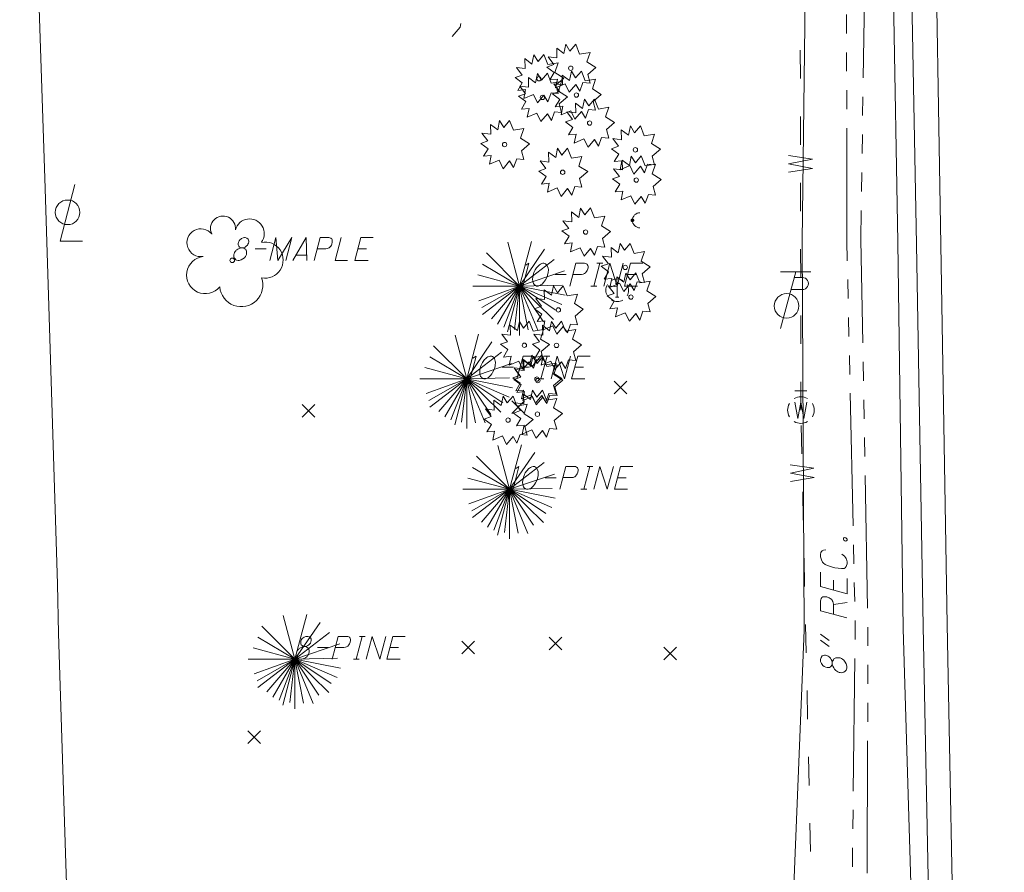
# Model space of a CAD drawing. Extents: x 2286160 to 2289356, y 637815 to 640647.
# Tile 14 of 52: x 2287274 to 2287378, y 638910 to 639000. Entities that reach past the tile are written whole.
import ezdxf

# ---------------------------------------------------------------- set-up
doc = ezdxf.new("R2010")
doc.units = 0
doc.header["$LTSCALE"] = 20
doc.header["$MEASUREMENT"] = 0
for name, pattern in [('DGN Style 1', [38.965558, 0.064835, -38.900723]), ('DGN Style 2', [64.834538, 38.900723, -25.933815]), ('DGN Style 3', [90.768354, 64.834538, -25.933815]), ('DGN Style 5', [45.384177, 19.450361, -25.933815]), ('stream', [1.4, 0.7, -0.1, 0.1, -0.1, 0.1, -0.1, 0.1, -0.1])]:
    doc.linetypes.add(name, pattern=pattern)
for name, color, linetype, lineweight, true_color in [('DR_X_Ditch', 7, 'stream', 0, 0x40e0d0), ('SV_X_Top_of_Bank', 7, 'DGN Style 2', 0, 0x548754), ('UT_X_Water', 7, 'Continuous', 0, 0x40e0d0), ('UT_X_Water_Cells', 7, 'Continuous', 0, 0x40e0d0)]:
    doc.layers.add(name, color=color, linetype=linetype, lineweight=lineweight, true_color=true_color)
for name, color, linetype, lineweight in [('LT_X_Poles', 2, 'Continuous', 0), ('PM_X_Edge_Line', 2, 'Continuous', 0), ('PV_X_Driveway', 7, 'DGN Style 5', 0), ('PV_X_EOP', 7, 'DGN Style 3', 0), ('RD_X_Cells', 7, 'Continuous', 0), ('SV_X_Random_Point', 7, 'Continuous', 0), ('UT_X_Misc_Cells', 7, 'Continuous', 0), ('UT_X_Water_Text', 7, 'Continuous', 0), ('VG_X_Cells', 3, 'Continuous', 0), ('VG_X_Flower_Bed', 3, 'DGN Style 1', 0), ('VG_X_Text', 7, 'Continuous', 0)]:
    doc.layers.add(name, color=color, linetype=linetype, lineweight=lineweight)

# ---------------------------------------------------------------- blocks, each defined once
blk = doc.blocks.new('X_131')
at = {"layer": 'SV_X_Random_Point'}
for p, q in [((-0.067, -0.067), (0.067, 0.067)), ((-0.067, 0.067), (0.067, -0.067))]:
    blk.add_line(p, q, dxfattribs=at)
blk = doc.blocks.new('X_132')
at = {"layer": 'SV_X_Random_Point'}
for p, q in [((-0.067, -0.067), (0.067, 0.067)), ((-0.067, 0.067), (0.067, -0.067))]:
    blk.add_line(p, q, dxfattribs=at)
blk = doc.blocks.new('X_133')
at = {"layer": 'SV_X_Random_Point'}
for p, q in [((-0.067, -0.067), (0.067, 0.067)), ((-0.067, 0.067), (0.067, -0.067))]:
    blk.add_line(p, q, dxfattribs=at)
blk = doc.blocks.new('X_134')
at = {"layer": 'SV_X_Random_Point'}
for p, q in [((-0.067, -0.067), (0.067, 0.067)), ((-0.067, 0.067), (0.067, -0.067))]:
    blk.add_line(p, q, dxfattribs=at)
blk = doc.blocks.new('X_135')
at = {"layer": 'SV_X_Random_Point'}
for p, q in [((-0.067, -0.067), (0.067, 0.067)), ((-0.067, 0.067), (0.067, -0.067))]:
    blk.add_line(p, q, dxfattribs=at)
blk = doc.blocks.new('X_136')
at = {"layer": 'SV_X_Random_Point'}
for p, q in [((-0.067, -0.067), (0.067, 0.067)), ((-0.067, 0.067), (0.067, -0.067))]:
    blk.add_line(p, q, dxfattribs=at)
blk = doc.blocks.new('X_137')
at = {"layer": 'SV_X_Random_Point'}
for p, q in [((-0.067, -0.067), (0.067, 0.067)), ((-0.067, 0.067), (0.067, -0.067))]:
    blk.add_line(p, q, dxfattribs=at)
blk = doc.blocks.new('*U1795')
at = {"layer": 'VG_X_Text'}
for p, q in [((2287334.17, 638972.23), (2287334.82, 638974.63)), ((2287334.51, 638974.63), (2287335.12, 638974.63)), ((2287333.87, 638972.23), (2287334.48, 638972.23))]:
    blk.add_line(p, q, dxfattribs=at)
blk = doc.blocks.new('*U1796')
at = {"layer": 'VG_X_Text'}
blk.add_line((2287337.73, 638973.44), (2287338.65, 638973.44), dxfattribs=at)
at = {"layer": 'VG_X_Text', "flags": 128}
blk.add_lwpolyline([(2287339.35, 638974.63), (2287338.05, 638974.63), (2287337.41, 638972.23), (2287338.8, 638972.23)], dxfattribs=at)
blk = doc.blocks.new('*U1797')
at = {"layer": 'VG_X_Text'}
for p, q in [((2287328.6, 638962.44), (2287329.25, 638964.84)), ((2287328.94, 638964.84), (2287329.55, 638964.84)), ((2287328.3, 638962.44), (2287328.91, 638962.44))]:
    blk.add_line(p, q, dxfattribs=at)
blk = doc.blocks.new('*U1798')
at = {"layer": 'VG_X_Text'}
blk.add_line((2287332.15, 638963.65), (2287333.08, 638963.65), dxfattribs=at)
at = {"layer": 'VG_X_Text', "flags": 128}
blk.add_lwpolyline([(2287333.78, 638964.84), (2287332.48, 638964.84), (2287331.83, 638962.44), (2287333.23, 638962.44)], dxfattribs=at)
blk = doc.blocks.new('*U1799')
at = {"layer": 'VG_X_Text'}
for p, q in [((2287333.12, 638950.78), (2287333.77, 638953.18)), ((2287333.46, 638953.18), (2287334.07, 638953.18)), ((2287332.82, 638950.78), (2287333.43, 638950.78))]:
    blk.add_line(p, q, dxfattribs=at)
blk = doc.blocks.new('*U1800')
at = {"layer": 'VG_X_Text'}
blk.add_line((2287336.68, 638951.99), (2287337.6, 638951.99), dxfattribs=at)
at = {"layer": 'VG_X_Text', "flags": 128}
blk.add_lwpolyline([(2287338.3, 638953.18), (2287337, 638953.18), (2287336.35, 638950.78), (2287337.75, 638950.78)], dxfattribs=at)
blk = doc.blocks.new('*U1801')
at = {"layer": 'VG_X_Text'}
for p, q in [((2287309.1, 638932.84), (2287309.74, 638935.24)), ((2287309.44, 638935.24), (2287310.05, 638935.24)), ((2287308.8, 638932.84), (2287309.4, 638932.84))]:
    blk.add_line(p, q, dxfattribs=at)
blk = doc.blocks.new('*U1802')
at = {"layer": 'VG_X_Text'}
blk.add_line((2287312.65, 638934.05), (2287313.58, 638934.05), dxfattribs=at)
at = {"layer": 'VG_X_Text', "flags": 128}
blk.add_lwpolyline([(2287314.28, 638935.24), (2287312.98, 638935.24), (2287312.33, 638932.84), (2287313.73, 638932.84)], dxfattribs=at)
blk = doc.blocks.new('*U1803')
at = {"layer": 'VG_X_Text'}
blk.add_line((2287303.86, 638975.5), (2287302.75, 638975.5), dxfattribs=at)
at = {"layer": 'VG_X_Text', "flags": 128}
blk.add_lwpolyline([(2287302.41, 638974.94), (2287303.81, 638977.34), (2287303.9, 638974.94)], dxfattribs=at)
blk = doc.blocks.new('*U1804')
at = {"layer": 'VG_X_Text'}
blk.add_line((2287309.27, 638976.15), (2287310.19, 638976.15), dxfattribs=at)
at = {"layer": 'VG_X_Text', "flags": 128}
blk.add_lwpolyline([(2287310.89, 638977.34), (2287309.59, 638977.34), (2287308.95, 638974.94), (2287310.35, 638974.94)], dxfattribs=at)
blk = doc.blocks.new('*U1927')
at = {"layer": 'UT_X_Water_Text'}
for p, q in [((2287358.09, 638935.48), (2287359.02, 638934.8)), ((2287358.09, 638934.84), (2287359.02, 638934.16))]:
    blk.add_line(p, q, dxfattribs=at)
blk = doc.blocks.new('*U1928')
at = {"layer": 'UT_X_Water_Text'}
blk.add_line((2287359.46, 638938.59), (2287360.9, 638938.83), dxfattribs=at)
at = {"layer": 'UT_X_Water_Text', "flags": 128}
blk.add_lwpolyline([(2287360.89, 638937.18), (2287358.1, 638937.93), (2287358.1, 638938.99), (2287358.12, 638939.1), (2287358.16, 638939.23), (2287358.21, 638939.29), (2287358.25, 638939.34), (2287358.36, 638939.4), (2287358.47, 638939.43), (2287358.58, 638939.43), (2287358.76, 638939.4), (2287358.91, 638939.36), (2287359, 638939.32), (2287359.13, 638939.23), (2287359.29, 638939.12), (2287359.35, 638939.01), (2287359.4, 638938.92), (2287359.42, 638938.87), (2287359.44, 638938.81), (2287359.46, 638938.59), (2287359.46, 638937.55)], dxfattribs=at)
blk = doc.blocks.new('*U1929')
at = {"layer": 'UT_X_Water_Text'}
blk.add_line((2287359.49, 638940.11), (2287359.49, 638941.19), dxfattribs=at)
at = {"layer": 'UT_X_Water_Text', "flags": 128}
blk.add_lwpolyline([(2287358.1, 638942.01), (2287358.1, 638940.49), (2287360.9, 638939.73), (2287360.9, 638941.36)], dxfattribs=at)

msp = doc.modelspace()

# ---------------------------------------------------------------- hatches: boundary and pattern name
at = {"layer": 'UT_X_Misc_Cells'}
h = msp.add_hatch(color=256, dxfattribs=at)
edge = h.paths.add_edge_path()
edge.add_arc((2287338.25, 638979.17), 0.2, 0, 360)

# ---------------------------------------------------------------- linework, layer by layer
at = {"layer": 'DR_X_Ditch', "flags": 128}
for points in [[(2287367.28, 638854.44), (2287363.01, 638897.16), (2287363.11, 638936.28), (2287362.35, 638977.11), (2287362.94, 639016.3), (2287359.87, 639057.73), (2287358.34, 639097.77), (2287361.5, 639157.48)], [(2287358.85, 639156.73), (2287356.81, 639097.67), (2287357.57, 639057.44), (2287360.84, 639016.39), (2287360.88, 638977.03), (2287361.77, 638936.35), (2287361.31, 638897.43), (2287362.36, 638854.59)]]:
    msp.add_lwpolyline(points, dxfattribs=at)
at = {"layer": 'LT_X_Poles', "flags": 128}
msp.add_lwpolyline([(2287279.42, 638982.96), (2287277.85, 638976.98), (2287280.21, 638976.98)], dxfattribs=at)
at = {"layer": 'LT_X_Poles'}
msp.add_circle((2287278.64, 638980.01), 1.3, dxfattribs=at)
at = {"layer": 'PM_X_Edge_Line', "flags": 128}
msp.add_lwpolyline([(2287364.86, 639262.14), (2287365.64, 639221.07), (2287366.4, 639180.81), (2287367.51, 639140.22), (2287368.3, 639097.48), (2287369.45, 639056.34), (2287370.12, 639016.09), (2287370.8, 638976.58), (2287371.46, 638936.48), (2287372.27, 638894.7), (2287373, 638855.63), (2287373.64, 638807.93), (2287374.33, 638763.73), (2287375.08, 638718.78), (2287375.33, 638673.69), (2287375.61, 638632.68), (2287376.13, 638587.49), (2287376.46, 638546.67), (2287376.81, 638503.82), (2287377.5, 638466.86), (2287377.45, 638424.81)], dxfattribs=at)
at = {"layer": 'PV_X_Driveway', "flags": 128}
for points in [[(2287277.68, 638935.54), (2287277.57, 638940.74), (2287276.27, 638982.52), (2287273.98, 639053.49), (2287273.58, 639073.5)], [(2287280.27, 638853.99), (2287279.42, 638881.98), (2287278.42, 638912.36), (2287277.68, 638935.54)]]:
    msp.add_lwpolyline(points, dxfattribs=at)
at = {"layer": 'PV_X_EOP', "flags": 128}
msp.add_lwpolyline([(2287362.77, 639262.13), (2287363.56, 639221.45), (2287364.54, 639180.91), (2287365.38, 639140.22), (2287366.04, 639097.42), (2287366.85, 639056.45), (2287367.51, 639015.53), (2287368.23, 638976.63), (2287368.94, 638936.33), (2287369.74, 638895.15), (2287370.39, 638855.41), (2287371.41, 638808.37), (2287372.05, 638763.46), (2287373.28, 638718.62), (2287373.47, 638673.87), (2287373.54, 638632.64), (2287374, 638587.11), (2287374.45, 638546.92), (2287375.74, 638503.76), (2287375.89, 638466.83), (2287375.5, 638424.82)], dxfattribs=at)
at = {"layer": 'RD_X_Cells'}
for p, q in [((2287336.47, 638972.5), (2287336.83, 638972.5)), ((2287336.47, 638972.5), (2287336.83, 638972.5)), ((2287336.65, 638971.06), (2287336.65, 638972.5)), ((2287336.47, 638971.06), (2287336.83, 638971.06))]:
    msp.add_line(p, q, dxfattribs=at)
for start, end in [(150.0184, 209.9816), (60.0184, 120.0157), (330.0184, 29.9816), (239.9843, 299.9816)]:
    msp.add_arc((2287336.65, 638971.78), 1.2, start, end, dxfattribs=at)
at = {"layer": 'SV_X_Top_of_Bank', "flags": 128}
for points in [[(2287363.84, 639161.06), (2287363.97, 639160.34), (2287364.26, 639157.46), (2287364.62, 639097.36), (2287365.04, 639057.55), (2287365.58, 639016.42), (2287366.25, 638976.85), (2287366.81, 638936.04), (2287368.02, 638896.73), (2287369.31, 638854.23)], [(2287355.42, 638854.56), (2287354.85, 638898.37), (2287356.38, 638935.89), (2287356.15, 638976.98), (2287356.64, 639016.59), (2287354.77, 639057.82), (2287352.67, 639098.13), (2287356.55, 639156.18)]]:
    msp.add_lwpolyline(points, dxfattribs=at)
at = {"layer": 'UT_X_Misc_Cells'}
for p, q in [((2287355.49, 638973.73), (2287353.88, 638967.73)), ((2287357.09, 638973.73), (2287353.89, 638973.73)), ((2287355.33, 638973.13), (2287356.18, 638973.13)), ((2287354.98, 638971.85), (2287356.18, 638971.85))]:
    msp.add_line(p, q, dxfattribs=at)
msp.add_circle((2287354.52, 638970.13), 1.3, dxfattribs=at)
for centre, radius, start, end in [((2287339.05, 638979.17), 0.8, 90, 270), ((2287356.19, 638972.49), 0.638, 268.8767, 91.1233)]:
    msp.add_arc(centre, radius, start, end, dxfattribs=at)
at = {"layer": 'UT_X_Water'}
for p, q in [((2287355.98, 638994.13), (2287355.97, 638997.13)), ((2287355.99, 638987.13), (2287355.98, 638990.13)), ((2287356, 638980.13), (2287355.99, 638983.13)), ((2287356.01, 638973.13), (2287356, 638976.13)), ((2287356.02, 638966.13), (2287356.01, 638969.13)), ((2287356.03, 638959.13), (2287356.02, 638962.13)), ((2287356.13, 638954.5), (2287356.06, 638957.5)), ((2287356.28, 638947.5), (2287356.22, 638950.5)), ((2287356.43, 638940.5), (2287356.37, 638943.5)), ((2287356.59, 638933.5), (2287356.52, 638936.5)), ((2287356.74, 638926.51), (2287356.68, 638929.51)), ((2287356.9, 638919.51), (2287356.83, 638922.51)), ((2287357.05, 638912.51), (2287356.98, 638915.51))]:
    msp.add_line(p, q, dxfattribs=at)
at = {"layer": 'UT_X_Water', "flags": 128}
for points in [[(2287354.74, 638984.25), (2287357.24, 638984.63), (2287354.74, 638985.12), (2287357.24, 638985.62), (2287354.74, 638986.01)], [(2287354.94, 638951.6), (2287357.43, 638952.03), (2287354.92, 638952.46), (2287357.41, 638953.01), (2287354.9, 638953.35)]]:
    msp.add_lwpolyline(points, dxfattribs=at)
at = {"layer": 'UT_X_Water_Cells'}
for p, q in [((2287356.03, 638960.53), (2287356.03, 638961.8)), ((2287356.66, 638961.17), (2287355.39, 638961.17))]:
    msp.add_line(p, q, dxfattribs=at)
at = {"layer": 'UT_X_Water_Cells', "flags": 128}
msp.add_lwpolyline([(2287355.39, 638959.95), (2287355.71, 638958.23), (2287356.03, 638959.95), (2287356.35, 638958.23), (2287356.66, 638959.95)], dxfattribs=at)
at = {"layer": 'UT_X_Water_Cells'}
for start, end in [(150.0184, 209.9816), (60.0184, 120.0157), (330.0184, 29.9816), (239.9843, 299.9816)]:
    msp.add_arc((2287356.03, 638959.13), 1.4, start, end, dxfattribs=at)
at = {"layer": 'UT_X_Water_Text', "flags": 128}
for points in [[(2287360.53, 638945.49), (2287360.53, 638945.6), (2287360.57, 638945.64), (2287360.66, 638945.68), (2287360.77, 638945.66), (2287360.86, 638945.57), (2287360.9, 638945.49), (2287360.9, 638945.38), (2287360.86, 638945.33), (2287360.77, 638945.29), (2287360.66, 638945.31), (2287360.57, 638945.4), (2287360.53, 638945.49)], [(2287358.65, 638944.39), (2287358.41, 638944.34), (2287358.28, 638944.28), (2287358.19, 638944.19), (2287358.15, 638944.1), (2287358.1, 638943.88), (2287358.1, 638943.64), (2287358.19, 638943.31), (2287358.32, 638943.09), (2287358.43, 638942.98), (2287358.59, 638942.84), (2287358.83, 638942.71), (2287359.27, 638942.58), (2287359.6, 638942.49), (2287360.33, 638942.4), (2287360.59, 638942.42), (2287360.7, 638942.47), (2287360.81, 638942.6), (2287360.86, 638942.73), (2287360.9, 638942.89), (2287360.9, 638943.08), (2287360.88, 638943.28), (2287360.86, 638943.37), (2287360.81, 638943.46), (2287360.73, 638943.57), (2287360.62, 638943.7), (2287360.48, 638943.83), (2287360.37, 638943.92)], [(2287359.35, 638932.53), (2287359.3, 638932.68), (2287359.24, 638932.81), (2287359.15, 638932.94), (2287359.02, 638933.08), (2287358.91, 638933.14), (2287358.77, 638933.21), (2287358.62, 638933.25), (2287358.53, 638933.25), (2287358.4, 638933.23), (2287358.29, 638933.17), (2287358.16, 638933.01), (2287358.09, 638932.81), (2287358.09, 638932.77), (2287358.09, 638932.73), (2287358.11, 638932.57), (2287358.2, 638932.37), (2287358.27, 638932.26), (2287358.35, 638932.15), (2287358.49, 638932.06), (2287358.66, 638931.98), (2287358.79, 638931.95), (2287358.97, 638931.95), (2287359.06, 638931.97), (2287359.15, 638932.02), (2287359.24, 638932.11), (2287359.3, 638932.19), (2287359.35, 638932.35), (2287359.35, 638932.53), (2287359.39, 638932.66), (2287359.46, 638932.77), (2287359.52, 638932.86), (2287359.59, 638932.9), (2287359.66, 638932.94), (2287359.72, 638932.97), (2287359.81, 638932.99), (2287359.88, 638932.99), (2287360.05, 638932.99), (2287360.16, 638932.97), (2287360.32, 638932.9), (2287360.43, 638932.83), (2287360.56, 638932.72), (2287360.71, 638932.52), (2287360.82, 638932.33), (2287360.89, 638932.08), (2287360.89, 638931.93), (2287360.84, 638931.75), (2287360.8, 638931.66), (2287360.71, 638931.55), (2287360.58, 638931.47), (2287360.47, 638931.42), (2287360.32, 638931.4), (2287360.16, 638931.42), (2287360.07, 638931.44), (2287359.92, 638931.51), (2287359.81, 638931.58), (2287359.72, 638931.64), (2287359.65, 638931.71), (2287359.59, 638931.78), (2287359.5, 638931.91), (2287359.41, 638932.08), (2287359.37, 638932.19), (2287359.35, 638932.35)]]:
    msp.add_lwpolyline(points, dxfattribs=at)
at = {"layer": 'VG_X_Cells'}
for p, q in [((2287326.33, 638972.23), (2287325.1, 638976.85)), ((2287326.33, 638972.23), (2287327.59, 638976.93)), ((2287326.33, 638972.23), (2287322.84, 638975.72)), ((2287326.33, 638972.23), (2287328.99, 638976.12)), ((2287326.33, 638972.23), (2287322.43, 638974.53)), ((2287326.33, 638972.23), (2287329.99, 638975.04)), ((2287326.33, 638972.23), (2287321.92, 638973.42)), ((2287326.33, 638972.23), (2287331.07, 638973.84)), ((2287321.4, 638972.23), (2287326.33, 638972.23)), ((2287326.33, 638972.23), (2287322.04, 638970.67)), ((2287326.33, 638972.23), (2287322.35, 638969.95)), ((2287326.33, 638972.23), (2287322.43, 638969.24)), ((2287326.33, 638972.23), (2287323.39, 638968.77)), ((2287326.33, 638972.23), (2287324.02, 638968.22)), ((2287326.33, 638972.23), (2287324.67, 638967.89)), ((2287326.33, 638972.23), (2287325.07, 638967.38)), ((2287326.33, 638972.23), (2287325.79, 638967.64)), ((2287326.33, 638972.23), (2287330.84, 638972.33)), ((2287326.33, 638966.99), (2287326.33, 638972.23)), ((2287326.33, 638972.23), (2287327.26, 638967.6)), ((2287326.33, 638972.23), (2287328.27, 638967.57)), ((2287326.33, 638972.23), (2287328.87, 638968.44)), ((2287326.33, 638972.23), (2287329.92, 638968.71)), ((2287326.33, 638972.23), (2287330.16, 638969.68)), ((2287326.33, 638972.23), (2287330.8, 638970.29)), ((2287326.33, 638972.23), (2287331.16, 638971.28)), ((2287320.76, 638962.44), (2287319.53, 638967.05)), ((2287320.76, 638962.44), (2287322.02, 638967.14)), ((2287320.76, 638962.44), (2287317.27, 638965.93)), ((2287320.76, 638962.44), (2287323.42, 638966.32)), ((2287320.76, 638962.44), (2287324.42, 638965.24)), ((2287320.76, 638962.44), (2287316.86, 638964.74)), ((2287320.76, 638962.44), (2287325.5, 638964.05)), ((2287320.76, 638962.44), (2287316.35, 638963.62)), ((2287315.83, 638962.44), (2287320.76, 638962.44)), ((2287320.76, 638962.44), (2287316.47, 638960.88)), ((2287320.76, 638962.44), (2287316.78, 638960.16)), ((2287320.76, 638962.44), (2287316.86, 638959.44)), ((2287320.76, 638962.44), (2287317.82, 638958.97)), ((2287320.76, 638962.44), (2287318.44, 638958.42)), ((2287320.76, 638962.44), (2287319.1, 638958.1)), ((2287320.76, 638962.44), (2287319.5, 638957.58)), ((2287320.76, 638962.44), (2287320.22, 638957.85)), ((2287320.76, 638962.44), (2287325.27, 638962.53)), ((2287320.76, 638957.2), (2287320.76, 638962.44)), ((2287320.76, 638962.44), (2287321.68, 638957.8)), ((2287320.76, 638962.44), (2287322.7, 638957.77)), ((2287320.76, 638962.44), (2287323.3, 638958.65)), ((2287320.76, 638962.44), (2287324.35, 638958.92)), ((2287320.76, 638962.44), (2287324.58, 638959.88)), ((2287320.76, 638962.44), (2287325.23, 638960.5)), ((2287320.76, 638962.44), (2287325.59, 638961.48)), ((2287325.28, 638950.78), (2287324.05, 638955.39)), ((2287325.28, 638950.78), (2287326.54, 638955.48)), ((2287325.28, 638950.78), (2287327.94, 638954.66)), ((2287325.28, 638950.78), (2287321.79, 638954.26)), ((2287325.28, 638950.78), (2287328.94, 638953.58)), ((2287325.28, 638950.78), (2287321.38, 638953.07)), ((2287325.28, 638950.78), (2287330.02, 638952.38)), ((2287325.28, 638950.78), (2287320.87, 638951.96)), ((2287320.35, 638950.78), (2287325.28, 638950.78)), ((2287325.28, 638950.78), (2287320.99, 638949.22)), ((2287325.28, 638950.78), (2287321.3, 638948.5)), ((2287325.28, 638950.78), (2287321.38, 638947.78)), ((2287325.28, 638950.78), (2287322.34, 638947.31)), ((2287325.28, 638950.78), (2287322.96, 638946.76)), ((2287325.28, 638950.78), (2287323.62, 638946.44)), ((2287325.28, 638950.78), (2287324.02, 638945.92)), ((2287325.28, 638950.78), (2287324.74, 638946.19)), ((2287325.28, 638950.78), (2287329.79, 638950.87)), ((2287325.28, 638945.54), (2287325.28, 638950.78)), ((2287325.28, 638950.78), (2287326.2, 638946.14)), ((2287325.28, 638950.78), (2287327.22, 638946.11)), ((2287325.28, 638950.78), (2287327.82, 638946.98)), ((2287325.28, 638950.78), (2287328.87, 638947.26)), ((2287325.28, 638950.78), (2287329.1, 638948.22)), ((2287325.28, 638950.78), (2287329.75, 638948.84)), ((2287325.28, 638950.78), (2287330.11, 638949.82)), ((2287302.62, 638932.84), (2287301.39, 638937.45)), ((2287302.62, 638932.84), (2287303.88, 638937.54)), ((2287302.62, 638932.84), (2287299.13, 638936.33)), ((2287302.62, 638932.84), (2287305.28, 638936.72)), ((2287302.62, 638932.84), (2287298.71, 638935.14)), ((2287302.62, 638932.84), (2287306.28, 638935.64)), ((2287302.62, 638932.84), (2287298.21, 638934.02)), ((2287302.62, 638932.84), (2287307.36, 638934.45)), ((2287297.69, 638932.84), (2287302.62, 638932.84)), ((2287302.62, 638932.84), (2287298.33, 638931.28)), ((2287302.62, 638932.84), (2287298.64, 638930.56)), ((2287302.62, 638932.84), (2287298.71, 638929.84)), ((2287302.62, 638932.84), (2287299.68, 638929.37)), ((2287302.62, 638932.84), (2287300.3, 638928.82)), ((2287302.62, 638932.84), (2287300.96, 638928.5)), ((2287302.62, 638932.84), (2287301.36, 638927.98)), ((2287302.62, 638932.84), (2287302.08, 638928.25)), ((2287302.62, 638932.84), (2287307.13, 638932.93)), ((2287302.62, 638927.6), (2287302.62, 638932.84)), ((2287302.62, 638932.84), (2287303.54, 638928.2)), ((2287302.62, 638932.84), (2287304.55, 638928.17)), ((2287302.62, 638932.84), (2287305.16, 638929.05)), ((2287302.62, 638932.84), (2287306.21, 638929.32)), ((2287302.62, 638932.84), (2287306.44, 638930.28)), ((2287302.62, 638932.84), (2287307.09, 638930.9)), ((2287302.62, 638932.84), (2287307.45, 638931.88))]:
    msp.add_line(p, q, dxfattribs=at)
at = {"layer": 'VG_X_Cells', "flags": 128}
for points in [[(2287331.66, 638997.04), (2287332.27, 638997.78), (2287332.68, 638996.72), (2287333.78, 638996.9), (2287333.44, 638995.89), (2287334.38, 638995.3), (2287333.53, 638994.56), (2287333.78, 638993.65), (2287333.02, 638993.72), (2287332.7, 638992.8), (2287332.27, 638993.5), (2287331.59, 638992.68), (2287331.16, 638993.57), (2287330.14, 638993.14), (2287330.33, 638994.08), (2287329.52, 638993.99), (2287330, 638994.78), (2287329.23, 638995.35), (2287329.97, 638995.62), (2287329.36, 638996.42), (2287330.29, 638996.31), (2287330.26, 638997.35), (2287331.01, 638996.78), (2287331.22, 638997.76), (2287331.66, 638997.04)], [(2287328.3, 638995.93), (2287328.91, 638996.67), (2287329.32, 638995.61), (2287330.41, 638995.79), (2287330.07, 638994.78), (2287331.02, 638994.19), (2287330.16, 638993.45), (2287330.41, 638992.54), (2287329.66, 638992.61), (2287329.33, 638991.69), (2287328.91, 638992.38), (2287328.23, 638991.57), (2287327.8, 638992.45), (2287326.78, 638992.02), (2287326.97, 638992.97), (2287326.16, 638992.88), (2287326.63, 638993.67), (2287325.86, 638994.24), (2287326.6, 638994.5), (2287326, 638995.31), (2287326.93, 638995.2), (2287326.9, 638996.24), (2287327.65, 638995.67), (2287327.86, 638996.65), (2287328.3, 638995.93)], [(2287328.67, 638993.96), (2287329.28, 638994.69), (2287329.69, 638993.64), (2287330.78, 638993.82), (2287330.45, 638992.81), (2287331.39, 638992.21), (2287330.53, 638991.48), (2287330.78, 638990.56), (2287330.03, 638990.63), (2287329.71, 638989.72), (2287329.28, 638990.41), (2287328.6, 638989.59), (2287328.17, 638990.48), (2287327.15, 638990.05), (2287327.34, 638990.99), (2287326.53, 638990.91), (2287327, 638991.7), (2287326.24, 638992.27), (2287326.97, 638992.53), (2287326.37, 638993.33), (2287327.3, 638993.22), (2287327.27, 638994.26), (2287328.02, 638993.69), (2287328.23, 638994.68), (2287328.67, 638993.96)], [(2287332.25, 638994.2), (2287332.86, 638994.93), (2287333.27, 638993.88), (2287334.36, 638994.06), (2287334.03, 638993.05), (2287334.97, 638992.45), (2287334.11, 638991.72), (2287334.36, 638990.81), (2287333.61, 638990.87), (2287333.29, 638989.96), (2287332.86, 638990.65), (2287332.18, 638989.84), (2287331.75, 638990.72), (2287330.73, 638990.29), (2287330.92, 638991.23), (2287330.11, 638991.15), (2287330.58, 638991.94), (2287329.82, 638992.51), (2287330.55, 638992.77), (2287329.95, 638993.58), (2287330.88, 638993.47), (2287330.85, 638994.5), (2287331.6, 638993.94), (2287331.81, 638994.92), (2287332.25, 638994.2)], [(2287333.64, 638991.24), (2287334.25, 638991.97), (2287334.66, 638990.92), (2287335.75, 638991.1), (2287335.41, 638990.09), (2287336.36, 638989.49), (2287335.5, 638988.76), (2287335.75, 638987.85), (2287335, 638987.91), (2287334.67, 638987), (2287334.25, 638987.69), (2287333.57, 638986.88), (2287333.14, 638987.76), (2287332.12, 638987.33), (2287332.31, 638988.27), (2287331.5, 638988.19), (2287331.97, 638988.98), (2287331.2, 638989.55), (2287331.94, 638989.81), (2287331.34, 638990.62), (2287332.27, 638990.51), (2287332.24, 638991.54), (2287332.99, 638990.98), (2287333.2, 638991.96), (2287333.64, 638991.24)], [(2287324.68, 638988.98), (2287325.28, 638989.72), (2287325.7, 638988.67), (2287326.79, 638988.85), (2287326.45, 638987.83), (2287327.4, 638987.24), (2287326.54, 638986.5), (2287326.79, 638985.59), (2287326.04, 638985.66), (2287325.71, 638984.75), (2287325.28, 638985.44), (2287324.6, 638984.62), (2287324.18, 638985.51), (2287323.16, 638985.08), (2287323.35, 638986.02), (2287322.54, 638985.94), (2287323.01, 638986.73), (2287322.24, 638987.29), (2287322.98, 638987.56), (2287322.37, 638988.36), (2287323.3, 638988.25), (2287323.27, 638989.29), (2287324.03, 638988.72), (2287324.23, 638989.71), (2287324.68, 638988.98)], [(2287338.48, 638988.42), (2287339.09, 638989.15), (2287339.5, 638988.1), (2287340.59, 638988.28), (2287340.25, 638987.27), (2287341.2, 638986.67), (2287340.34, 638985.94), (2287340.59, 638985.02), (2287339.84, 638985.09), (2287339.51, 638984.18), (2287339.09, 638984.87), (2287338.41, 638984.05), (2287337.98, 638984.94), (2287336.96, 638984.51), (2287337.15, 638985.45), (2287336.34, 638985.37), (2287336.81, 638986.16), (2287336.04, 638986.73), (2287336.78, 638986.99), (2287336.18, 638987.79), (2287337.11, 638987.68), (2287337.08, 638988.72), (2287337.83, 638988.15), (2287338.04, 638989.14), (2287338.48, 638988.42)], [(2287330.81, 638986.05), (2287331.41, 638986.79), (2287331.83, 638985.73), (2287332.92, 638985.91), (2287332.58, 638984.9), (2287333.53, 638984.31), (2287332.67, 638983.57), (2287332.92, 638982.66), (2287332.17, 638982.73), (2287331.84, 638981.81), (2287331.41, 638982.51), (2287330.73, 638981.69), (2287330.31, 638982.58), (2287329.29, 638982.15), (2287329.48, 638983.09), (2287328.67, 638983), (2287329.14, 638983.79), (2287328.37, 638984.36), (2287329.11, 638984.63), (2287328.5, 638985.43), (2287329.43, 638985.32), (2287329.4, 638986.36), (2287330.16, 638985.79), (2287330.36, 638986.77), (2287330.81, 638986.05)], [(2287338.58, 638985.23), (2287339.18, 638985.96), (2287339.6, 638984.91), (2287340.69, 638985.09), (2287340.35, 638984.08), (2287341.3, 638983.48), (2287340.44, 638982.75), (2287340.69, 638981.83), (2287339.94, 638981.9), (2287339.61, 638980.99), (2287339.18, 638981.68), (2287338.5, 638980.86), (2287338.08, 638981.75), (2287337.06, 638981.32), (2287337.25, 638982.26), (2287336.44, 638982.18), (2287336.91, 638982.97), (2287336.14, 638983.54), (2287336.88, 638983.8), (2287336.27, 638984.6), (2287337.2, 638984.49), (2287337.17, 638985.53), (2287337.93, 638984.96), (2287338.13, 638985.95), (2287338.58, 638985.23)], [(2287333.23, 638979.74), (2287333.83, 638980.48), (2287334.25, 638979.42), (2287335.34, 638979.6), (2287335, 638978.59), (2287335.94, 638978), (2287335.09, 638977.26), (2287335.34, 638976.35), (2287334.58, 638976.42), (2287334.26, 638975.5), (2287333.83, 638976.19), (2287333.15, 638975.38), (2287332.72, 638976.26), (2287331.7, 638975.83), (2287331.9, 638976.78), (2287331.08, 638976.69), (2287331.56, 638977.48), (2287330.79, 638978.05), (2287331.53, 638978.31), (2287330.92, 638979.12), (2287331.85, 638979.01), (2287331.82, 638980.05), (2287332.58, 638979.48), (2287332.78, 638980.46), (2287333.23, 638979.74)], [(2287337.41, 638976), (2287338.01, 638976.73), (2287338.43, 638975.68), (2287339.52, 638975.86), (2287339.18, 638974.85), (2287340.12, 638974.26), (2287339.27, 638973.52), (2287339.52, 638972.61), (2287338.76, 638972.67), (2287338.44, 638971.76), (2287338.01, 638972.45), (2287337.33, 638971.64), (2287336.9, 638972.52), (2287335.88, 638972.09), (2287336.08, 638973.04), (2287335.26, 638972.95), (2287335.74, 638973.74), (2287334.97, 638974.31), (2287335.71, 638974.57), (2287335.1, 638975.38), (2287336.03, 638975.27), (2287336, 638976.3), (2287336.76, 638975.74), (2287336.96, 638976.72), (2287337.41, 638976)], [(2287338.01, 638972.88), (2287338.61, 638973.62), (2287339.03, 638972.56), (2287340.12, 638972.74), (2287339.78, 638971.73), (2287340.72, 638971.14), (2287339.87, 638970.4), (2287340.12, 638969.49), (2287339.36, 638969.56), (2287339.04, 638968.64), (2287338.61, 638969.33), (2287337.93, 638968.52), (2287337.5, 638969.4), (2287336.48, 638968.97), (2287336.68, 638969.92), (2287335.86, 638969.83), (2287336.34, 638970.62), (2287335.57, 638971.19), (2287336.31, 638971.45), (2287335.7, 638972.26), (2287336.63, 638972.15), (2287336.6, 638973.19), (2287337.36, 638972.62), (2287337.56, 638973.6), (2287338.01, 638972.88)], [(2287330.35, 638971.52), (2287330.96, 638972.26), (2287331.37, 638971.2), (2287332.46, 638971.38), (2287332.13, 638970.37), (2287333.07, 638969.78), (2287332.21, 638969.04), (2287332.46, 638968.13), (2287331.71, 638968.2), (2287331.39, 638967.28), (2287330.96, 638967.97), (2287330.28, 638967.16), (2287329.85, 638968.04), (2287328.83, 638967.61), (2287329.02, 638968.56), (2287328.21, 638968.47), (2287328.68, 638969.26), (2287327.92, 638969.83), (2287328.65, 638970.09), (2287328.05, 638970.9), (2287328.98, 638970.79), (2287328.95, 638971.83), (2287329.7, 638971.26), (2287329.91, 638972.24), (2287330.35, 638971.52)], [(2287326.77, 638967.78), (2287327.37, 638968.52), (2287327.79, 638967.46), (2287328.88, 638967.64), (2287328.54, 638966.63), (2287329.49, 638966.04), (2287328.63, 638965.3), (2287328.88, 638964.39), (2287328.13, 638964.46), (2287327.8, 638963.54), (2287327.37, 638964.23), (2287326.69, 638963.42), (2287326.27, 638964.3), (2287325.25, 638963.87), (2287325.44, 638964.82), (2287324.63, 638964.73), (2287325.1, 638965.52), (2287324.33, 638966.09), (2287325.07, 638966.35), (2287324.46, 638967.16), (2287325.39, 638967.05), (2287325.36, 638968.09), (2287326.12, 638967.52), (2287326.32, 638968.5), (2287326.77, 638967.78)], [(2287330.16, 638967.77), (2287330.76, 638968.51), (2287331.18, 638967.45), (2287332.27, 638967.63), (2287331.93, 638966.62), (2287332.87, 638966.03), (2287332.02, 638965.29), (2287332.27, 638964.38), (2287331.51, 638964.45), (2287331.19, 638963.53), (2287330.76, 638964.22), (2287330.08, 638963.41), (2287329.65, 638964.29), (2287328.63, 638963.86), (2287328.83, 638964.81), (2287328.01, 638964.72), (2287328.49, 638965.51), (2287327.72, 638966.08), (2287328.46, 638966.34), (2287327.85, 638967.15), (2287328.78, 638967.04), (2287328.75, 638968.08), (2287329.51, 638967.51), (2287329.71, 638968.49), (2287330.16, 638967.77)], [(2287328.08, 638964.21), (2287328.69, 638964.95), (2287329.1, 638963.9), (2287330.19, 638964.08), (2287329.85, 638963.06), (2287330.8, 638962.47), (2287329.94, 638961.73), (2287330.19, 638960.82), (2287329.44, 638960.89), (2287329.11, 638959.98), (2287328.69, 638960.67), (2287328.01, 638959.85), (2287327.58, 638960.74), (2287326.56, 638960.31), (2287326.75, 638961.25), (2287325.94, 638961.17), (2287326.41, 638961.96), (2287325.64, 638962.53), (2287326.38, 638962.79), (2287325.78, 638963.59), (2287326.71, 638963.48), (2287326.68, 638964.52), (2287327.43, 638963.95), (2287327.64, 638964.94), (2287328.08, 638964.21)], [(2287328.19, 638964.05), (2287328.79, 638964.79), (2287329.21, 638963.73), (2287330.3, 638963.91), (2287329.96, 638962.9), (2287330.91, 638962.3), (2287330.05, 638961.57), (2287330.3, 638960.66), (2287329.55, 638960.72), (2287329.22, 638959.81), (2287328.79, 638960.5), (2287328.11, 638959.69), (2287327.69, 638960.57), (2287326.67, 638960.14), (2287326.86, 638961.08), (2287326.05, 638961), (2287326.52, 638961.79), (2287325.75, 638962.36), (2287326.49, 638962.62), (2287325.88, 638963.43), (2287326.81, 638963.32), (2287326.78, 638964.35), (2287327.54, 638963.79), (2287327.74, 638964.77), (2287328.19, 638964.05)], [(2287328.15, 638960.51), (2287328.75, 638961.24), (2287329.17, 638960.19), (2287330.26, 638960.37), (2287329.92, 638959.36), (2287330.87, 638958.76), (2287330.01, 638958.03), (2287330.26, 638957.12), (2287329.51, 638957.18), (2287329.18, 638956.27), (2287328.75, 638956.96), (2287328.08, 638956.15), (2287327.65, 638957.03), (2287326.63, 638956.6), (2287326.82, 638957.54), (2287326.01, 638957.46), (2287326.48, 638958.25), (2287325.71, 638958.82), (2287326.45, 638959.08), (2287325.84, 638959.89), (2287326.78, 638959.78), (2287326.75, 638960.81), (2287327.5, 638960.25), (2287327.71, 638961.23), (2287328.15, 638960.51)], [(2287325.04, 638959.88), (2287325.65, 638960.61), (2287326.06, 638959.56), (2287327.15, 638959.74), (2287326.81, 638958.73), (2287327.76, 638958.13), (2287326.9, 638957.4), (2287327.15, 638956.48), (2287326.4, 638956.55), (2287326.07, 638955.64), (2287325.65, 638956.33), (2287324.97, 638955.51), (2287324.54, 638956.4), (2287323.52, 638955.97), (2287323.71, 638956.91), (2287322.9, 638956.83), (2287323.37, 638957.62), (2287322.6, 638958.19), (2287323.34, 638958.45), (2287322.74, 638959.25), (2287323.67, 638959.14), (2287323.64, 638960.18), (2287324.39, 638959.61), (2287324.6, 638960.6), (2287325.04, 638959.88)]]:
    msp.add_lwpolyline(points, dxfattribs=at)
at = {"layer": 'VG_X_Cells'}
for centre, radius in [((2287331.75, 638995.23), 0.23), ((2287328.39, 638994.12), 0.23), ((2287328.76, 638992.15), 0.23), ((2287332.34, 638992.39), 0.23), ((2287333.73, 638989.43), 0.23), ((2287324.76, 638987.17), 0.23), ((2287338.57, 638986.61), 0.23), ((2287330.89, 638984.24), 0.23), ((2287338.66, 638983.42), 0.23), ((2287333.31, 638977.93), 0.23), ((2287296.02, 638974.94), 0.24), ((2287337.49, 638974.19), 0.23), ((2287338.09, 638971.07), 0.23), ((2287330.44, 638969.71), 0.23), ((2287326.85, 638965.97), 0.23), ((2287330.24, 638965.96), 0.23), ((2287328.17, 638962.41), 0.23), ((2287328.27, 638962.24), 0.23), ((2287328.23, 638958.7), 0.23), ((2287325.13, 638958.07), 0.23)]:
    msp.add_circle(centre, radius, dxfattribs=at)
for centre, radius, start, end in [((2287295.04, 638978.3), 1.32, 354.0047, 205.9741), ((2287297.85, 638977.77), 1.55, 323.83, 165.0376), ((2287292.71, 638976.8), 1.47, 39.0625, 279.5412), ((2287299.48, 638974.97), 1.91, 259.1453, 101.4596), ((2287293.17, 638973.39), 1.97, 96.1722, 320.5737), ((2287296.97, 638972.33), 2.28, 184.9476, 19.4572)]:
    msp.add_arc(centre, radius, start, end, dxfattribs=at)
at = {"layer": 'VG_X_Flower_Bed'}
for p, q in [((2287320.06, 638999.55), (2287313.65, 638991.99)), ((2287320.14, 638999.94), (2287320.06, 638999.55))]:
    msp.add_line(p, q, dxfattribs=at)
at = {"layer": 'VG_X_Text'}
for p, q in [((2287298.42, 638976.15), (2287299.59, 638976.15)), ((2287330.09, 638973.44), (2287331.26, 638973.44)), ((2287324.52, 638963.65), (2287325.69, 638963.65)), ((2287329.04, 638951.99), (2287330.21, 638951.99)), ((2287305.02, 638934.05), (2287306.19, 638934.05))]:
    msp.add_line(p, q, dxfattribs=at)
at = {"layer": 'VG_X_Text', "flags": 128}
for points in [[(2287297.14, 638976.26), (2287297.27, 638976.3), (2287297.38, 638976.35), (2287297.5, 638976.43), (2287297.61, 638976.54), (2287297.67, 638976.64), (2287297.72, 638976.75), (2287297.76, 638976.88), (2287297.76, 638976.96), (2287297.74, 638977.07), (2287297.68, 638977.17), (2287297.55, 638977.28), (2287297.38, 638977.34), (2287297.34, 638977.34), (2287297.31, 638977.34), (2287297.17, 638977.32), (2287297, 638977.24), (2287296.91, 638977.19), (2287296.82, 638977.11), (2287296.74, 638977), (2287296.66, 638976.85), (2287296.65, 638976.73), (2287296.65, 638976.58), (2287296.66, 638976.51), (2287296.7, 638976.43), (2287296.78, 638976.35), (2287296.85, 638976.3), (2287296.99, 638976.26), (2287297.14, 638976.26), (2287297.25, 638976.22), (2287297.34, 638976.17), (2287297.42, 638976.11), (2287297.46, 638976.05), (2287297.5, 638976), (2287297.51, 638975.94), (2287297.53, 638975.86), (2287297.53, 638975.81), (2287297.53, 638975.66), (2287297.51, 638975.56), (2287297.46, 638975.43), (2287297.4, 638975.33), (2287297.31, 638975.22), (2287297.14, 638975.09), (2287296.97, 638974.99), (2287296.76, 638974.94), (2287296.63, 638974.94), (2287296.48, 638974.97), (2287296.4, 638975.01), (2287296.31, 638975.09), (2287296.23, 638975.2), (2287296.19, 638975.3), (2287296.17, 638975.43), (2287296.19, 638975.56), (2287296.21, 638975.64), (2287296.27, 638975.77), (2287296.32, 638975.86), (2287296.38, 638975.94), (2287296.44, 638976), (2287296.49, 638976.05), (2287296.61, 638976.13), (2287296.76, 638976.2), (2287296.85, 638976.24), (2287296.99, 638976.26)], [(2287299.97, 638974.94), (2287300.61, 638977.34), (2287300.84, 638974.94), (2287302.31, 638977.34), (2287301.67, 638974.94)], [(2287304.66, 638974.94), (2287305.3, 638977.34), (2287306.21, 638977.34), (2287306.3, 638977.32), (2287306.41, 638977.28), (2287306.47, 638977.24), (2287306.51, 638977.2), (2287306.57, 638977.11), (2287306.58, 638977.02), (2287306.58, 638976.86), (2287306.53, 638976.64), (2287306.49, 638976.56), (2287306.41, 638976.45), (2287306.32, 638976.32), (2287306.23, 638976.26), (2287306.15, 638976.22), (2287306.06, 638976.18), (2287305.89, 638976.17), (2287304.98, 638976.17)], [(2287307.53, 638977.34), (2287306.89, 638974.94), (2287308.19, 638974.94)], [(2287326.7, 638972.23), (2287327.33, 638974.63), (2287326.99, 638974.43)], [(2287328.86, 638974.63), (2287328.9, 638974.63), (2287328.98, 638974.61), (2287329.07, 638974.58), (2287329.19, 638974.48), (2287329.26, 638974.37), (2287329.36, 638974.1), (2287329.38, 638973.97), (2287329.36, 638973.63), (2287329.3, 638973.41), (2287329.28, 638973.33), (2287329.21, 638973.14), (2287329.07, 638972.9), (2287328.98, 638972.74), (2287328.86, 638972.59), (2287328.71, 638972.44), (2287328.6, 638972.35), (2287328.49, 638972.29), (2287328.39, 638972.25), (2287328.3, 638972.23), (2287328.13, 638972.23), (2287328.01, 638972.27), (2287327.88, 638972.39), (2287327.81, 638972.48), (2287327.73, 638972.74), (2287327.71, 638972.97), (2287327.73, 638973.16), (2287327.81, 638973.5), (2287327.86, 638973.67), (2287327.92, 638973.8), (2287328, 638973.95), (2287328.13, 638974.14), (2287328.22, 638974.26), (2287328.3, 638974.33), (2287328.37, 638974.41), (2287328.45, 638974.46), (2287328.56, 638974.54), (2287328.69, 638974.6), (2287328.81, 638974.63), (2287328.86, 638974.63)], [(2287331.64, 638972.23), (2287332.29, 638974.63), (2287333.19, 638974.63), (2287333.29, 638974.61), (2287333.4, 638974.58), (2287333.46, 638974.54), (2287333.49, 638974.5), (2287333.55, 638974.41), (2287333.57, 638974.31), (2287333.57, 638974.16), (2287333.51, 638973.93), (2287333.48, 638973.86), (2287333.4, 638973.75), (2287333.31, 638973.61), (2287333.21, 638973.56), (2287333.14, 638973.52), (2287333.04, 638973.48), (2287332.87, 638973.46), (2287331.96, 638973.46)], [(2287335.23, 638972.23), (2287335.88, 638974.63), (2287336.65, 638972.23), (2287337.29, 638974.63)], [(2287321.13, 638962.44), (2287321.76, 638964.84), (2287321.42, 638964.63)], [(2287323.29, 638964.84), (2287323.33, 638964.84), (2287323.41, 638964.82), (2287323.5, 638964.78), (2287323.61, 638964.69), (2287323.69, 638964.57), (2287323.78, 638964.31), (2287323.8, 638964.18), (2287323.78, 638963.84), (2287323.73, 638963.61), (2287323.71, 638963.53), (2287323.63, 638963.35), (2287323.5, 638963.1), (2287323.41, 638962.95), (2287323.29, 638962.8), (2287323.14, 638962.65), (2287323.03, 638962.55), (2287322.92, 638962.5), (2287322.82, 638962.46), (2287322.73, 638962.44), (2287322.56, 638962.44), (2287322.44, 638962.48), (2287322.31, 638962.59), (2287322.23, 638962.68), (2287322.16, 638962.95), (2287322.14, 638963.18), (2287322.16, 638963.36), (2287322.23, 638963.7), (2287322.29, 638963.88), (2287322.35, 638964.01), (2287322.42, 638964.16), (2287322.56, 638964.35), (2287322.65, 638964.46), (2287322.73, 638964.54), (2287322.8, 638964.61), (2287322.88, 638964.67), (2287322.99, 638964.74), (2287323.12, 638964.8), (2287323.24, 638964.84), (2287323.29, 638964.84)], [(2287326.07, 638962.44), (2287326.71, 638964.84), (2287327.62, 638964.84), (2287327.71, 638964.82), (2287327.83, 638964.78), (2287327.88, 638964.74), (2287327.92, 638964.71), (2287327.98, 638964.61), (2287328, 638964.52), (2287328, 638964.37), (2287327.94, 638964.14), (2287327.9, 638964.06), (2287327.83, 638963.95), (2287327.73, 638963.82), (2287327.64, 638963.76), (2287327.56, 638963.72), (2287327.47, 638963.69), (2287327.3, 638963.67), (2287326.39, 638963.67)], [(2287329.66, 638962.44), (2287330.3, 638964.84), (2287331.08, 638962.44), (2287331.72, 638964.84)], [(2287325.65, 638950.78), (2287326.28, 638953.18), (2287325.94, 638952.97)], [(2287327.81, 638953.18), (2287327.85, 638953.18), (2287327.93, 638953.16), (2287328.02, 638953.12), (2287328.14, 638953.03), (2287328.21, 638952.91), (2287328.31, 638952.65), (2287328.32, 638952.52), (2287328.31, 638952.18), (2287328.25, 638951.95), (2287328.23, 638951.87), (2287328.15, 638951.69), (2287328.02, 638951.44), (2287327.93, 638951.29), (2287327.81, 638951.14), (2287327.66, 638950.99), (2287327.55, 638950.89), (2287327.44, 638950.83), (2287327.34, 638950.8), (2287327.25, 638950.78), (2287327.08, 638950.78), (2287326.96, 638950.82), (2287326.83, 638950.93), (2287326.76, 638951.02), (2287326.68, 638951.29), (2287326.66, 638951.51), (2287326.68, 638951.7), (2287326.76, 638952.04), (2287326.81, 638952.21), (2287326.87, 638952.35), (2287326.94, 638952.5), (2287327.08, 638952.69), (2287327.17, 638952.8), (2287327.25, 638952.88), (2287327.32, 638952.95), (2287327.4, 638953.01), (2287327.51, 638953.08), (2287327.64, 638953.14), (2287327.76, 638953.18), (2287327.81, 638953.18)], [(2287330.59, 638950.78), (2287331.23, 638953.18), (2287332.14, 638953.18), (2287332.24, 638953.16), (2287332.35, 638953.12), (2287332.41, 638953.08), (2287332.44, 638953.05), (2287332.5, 638952.95), (2287332.52, 638952.86), (2287332.52, 638952.71), (2287332.46, 638952.48), (2287332.42, 638952.4), (2287332.35, 638952.29), (2287332.25, 638952.16), (2287332.16, 638952.1), (2287332.08, 638952.06), (2287331.99, 638952.03), (2287331.82, 638952.01), (2287330.91, 638952.01)], [(2287334.18, 638950.78), (2287334.82, 638953.18), (2287335.6, 638950.78), (2287336.24, 638953.18)], [(2287303.74, 638934.16), (2287303.87, 638934.2), (2287303.98, 638934.26), (2287304.09, 638934.33), (2287304.21, 638934.45), (2287304.26, 638934.54), (2287304.32, 638934.65), (2287304.36, 638934.79), (2287304.36, 638934.86), (2287304.34, 638934.97), (2287304.28, 638935.07), (2287304.15, 638935.18), (2287303.98, 638935.24), (2287303.94, 638935.24), (2287303.91, 638935.24), (2287303.77, 638935.22), (2287303.6, 638935.14), (2287303.51, 638935.09), (2287303.41, 638935.01), (2287303.34, 638934.9), (2287303.26, 638934.75), (2287303.24, 638934.63), (2287303.24, 638934.48), (2287303.26, 638934.41), (2287303.3, 638934.33), (2287303.38, 638934.26), (2287303.45, 638934.2), (2287303.58, 638934.16), (2287303.74, 638934.16), (2287303.85, 638934.12), (2287303.94, 638934.07), (2287304.02, 638934.01), (2287304.06, 638933.95), (2287304.09, 638933.9), (2287304.11, 638933.84), (2287304.13, 638933.76), (2287304.13, 638933.71), (2287304.13, 638933.56), (2287304.11, 638933.46), (2287304.06, 638933.33), (2287304, 638933.24), (2287303.91, 638933.12), (2287303.74, 638932.99), (2287303.57, 638932.9), (2287303.36, 638932.84), (2287303.23, 638932.84), (2287303.07, 638932.88), (2287303, 638932.91), (2287302.9, 638932.99), (2287302.83, 638933.1), (2287302.79, 638933.2), (2287302.77, 638933.33), (2287302.79, 638933.46), (2287302.81, 638933.54), (2287302.87, 638933.67), (2287302.92, 638933.76), (2287302.98, 638933.84), (2287303.04, 638933.9), (2287303.09, 638933.95), (2287303.21, 638934.03), (2287303.36, 638934.1), (2287303.45, 638934.14), (2287303.58, 638934.16)], [(2287306.57, 638932.84), (2287307.21, 638935.24), (2287308.12, 638935.24), (2287308.21, 638935.22), (2287308.33, 638935.18), (2287308.38, 638935.14), (2287308.42, 638935.11), (2287308.48, 638935.01), (2287308.5, 638934.92), (2287308.5, 638934.77), (2287308.44, 638934.54), (2287308.4, 638934.46), (2287308.33, 638934.35), (2287308.23, 638934.22), (2287308.14, 638934.16), (2287308.06, 638934.12), (2287307.97, 638934.09), (2287307.8, 638934.07), (2287306.89, 638934.07)], [(2287310.16, 638932.84), (2287310.8, 638935.24), (2287311.58, 638932.84), (2287312.22, 638935.24)]]:
    msp.add_lwpolyline(points, dxfattribs=at)

# ---------------------------------------------------------------- block references
at = {"layer": 'SV_X_Random_Point', "xscale": 10, "yscale": 10, "zscale": 10}
for name, p in [('X_135', (2287337, 638961.53)), ('X_137', (2287304.06, 638959.05)), ('X_136', (2287326.2, 638959.43)), ('X_133', (2287320.93, 638934.05)), ('X_132', (2287330.12, 638934.48)), ('X_131', (2287342.22, 638933.44)), ('X_134', (2287298.33, 638924.59))]:
    msp.add_blockref(name, p, dxfattribs=at)
at = {"layer": 'UT_X_Water_Text'}
for name in ['*U1929', '*U1928', '*U1927']:
    msp.add_blockref(name, (0, 0), dxfattribs=at)
at = {"layer": 'VG_X_Text'}
for name in ['*U1803', '*U1804', '*U1795', '*U1796', '*U1797', '*U1798', '*U1799', '*U1800', '*U1801', '*U1802']:
    msp.add_blockref(name, (0, 0), dxfattribs=at)

doc.saveas('drawing.dxf')
